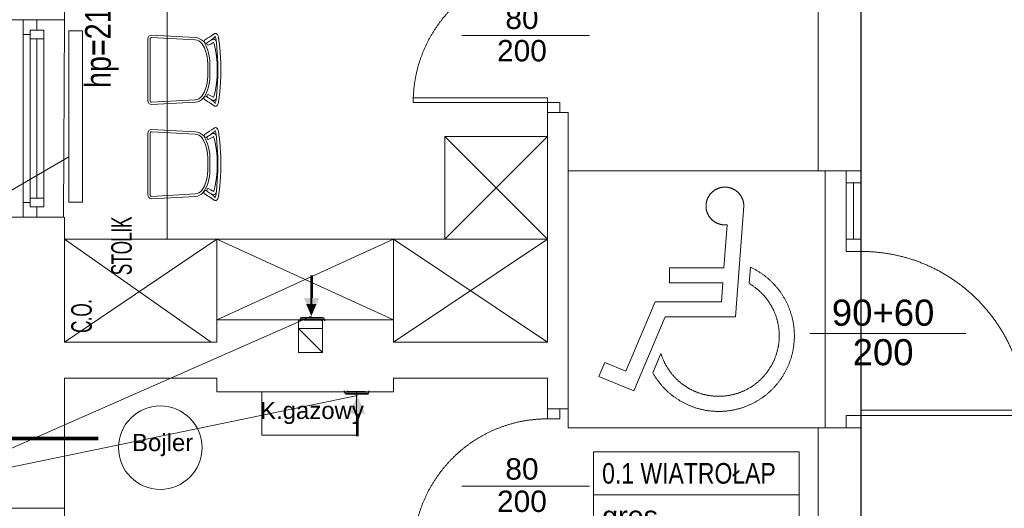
# Model space of a CAD drawing. Header units: millimetres. Extents: x -55054 to 44305, y -132338 to 49528.
# Tile 20 of 72: x 27592 to 33338, y -79354 to -76502. Entities that reach past the tile are written whole.
import ezdxf
from ezdxf import colors
from ezdxf.entities.mleader import LeaderData, LeaderLine
from ezdxf.enums import TextEntityAlignment as Align
from ezdxf.math import Vec2, Vec3

# ---------------------------------------------------------------- set-up
doc = ezdxf.new("R2010")
doc.units = ezdxf.units.MM
doc.header["$LTSCALE"] = 100
doc.linetypes.add('HYDRANT', pattern=[3200, 3000, 0, -200])
doc.linetypes.add('Kosów OSP 27-03-2026_xref$0$DASHED', pattern=[0.75, 0.5, -0.25])
for name, color, linetype, lineweight in [('.WK_WODA_OPIS', 7, 'Continuous', 13), ('.XREF', 251, 'Continuous', 5), ('FLUID-W.WC1.2', 7, 'Continuous', 30), ('IS Woda', 7, 'Continuous', 0), ('Kosów OSP 27-03-2026_xref$0$A-wentyl', 8, 'Continuous', 5), ('Kosów OSP 27-03-2026_xref$0$A_drzwi', 8, 'Continuous', 5), ('Kosów OSP 27-03-2026_xref$0$A_hatch', 8, 'Continuous', 5), ('Kosów OSP 27-03-2026_xref$0$A_meble', 8, 'Continuous', 5), ('Kosów OSP 27-03-2026_xref$0$A_meble kuchnia lazienka', 8, 'Continuous', 5), ('Kosów OSP 27-03-2026_xref$0$A_okno', 8, 'Continuous', 5), ('Kosów OSP 27-03-2026_xref$0$A_opis pom', 8, 'Continuous', 5), ('Kosów OSP 27-03-2026_xref$0$A_opis stolarki', 8, 'Continuous', 5), ('Kosów OSP 27-03-2026_xref$0$A_SC_MUROWANA_DZIAŁOWA', 8, 'Continuous', 5), ('Kosów OSP 27-03-2026_xref$0$A_scianazew', 8, 'Continuous', 5), ('Kosów OSP 27-03-2026_xref$0$IS- GRZEJNIKI', 8, 'Continuous', 5), ('Kosów OSP 27-03-2026_xref$0$opisy 1', 8, 'Continuous', 5)]:
    doc.layers.add(name, color=color, linetype=linetype, lineweight=lineweight)
doc.styles.add('Kosów OSP 27-03-2026_xref$0$dar-styl', font='arial.ttf')
doc.styles.add('Kosów OSP 27-03-2026_xref$0$Standard', font='arial.ttf')
doc.styles.add('WYMIARY', font='romans.shx', dxfattribs={"width": 0.7})

# ---------------------------------------------------------------- blocks, each defined once
blk = doc.blocks.new('Kosów OSP 27-03-2026_xref$0$mw_niepelnosprawni_symbol_001')
at = {"color": 0, "linetype": 'Kosów OSP 27-03-2026_xref$0$DASHED', "lineweight": 0, "ltscale": 25}
for p, q in [((-75, 75), (-75, -75)), ((75, 75), (-75, 75)), ((75, -75), (75, 75)), ((-22.61, -10.31), (-27.54, 54.43)), ((-15.94, 18.36), (-17.86, 43.48)), ((-30.71, 9.14), (-31.43, 18.7)), ((15.76, 18.36), (-15.94, 18.36)), ((15.76, 18.36), (15.76, 9.54)), ((15.76, 9.54), (-15.27, 9.54)), ((-14.43, -1.49), (-15.27, 9.54)), ((24.24, -1.49), (-14.43, -1.49)), ((41.38, -41.96), (24.24, -1.49)), ((18.4, -10.31), (-22.61, -10.31)), ((36.68, -53.49), (18.4, -10.31)), ((25.58, -42.9), (20.83, -31.68)), ((53.59, -36.86), (41.38, -41.96)), ((57.03, -44.98), (53.59, -36.86)), ((57.03, -44.98), (36.68, -53.49)), ((-75, -75), (75, -75))]:
    blk.add_line(p, q, dxfattribs=at)
for centre, radius, start, end in [((-16.51, 54.43), 11.03, 262.9906, 180), ((-12.92, -21.34), 44.12, 114.81902, 330.75142), ((-12.92, -21.34), 35.29, 120.26809, 342.95907)]:
    blk.add_arc(centre, radius, start, end, dxfattribs=at)
blk = doc.blocks.new('*U192')
at = {"color": 0}
for p, q in [((0, -91.5), (-88, -91.5)), ((-88, -94.5), (-88, -91.5)), ((0, -94.5), (-88, -94.5)), ((0, -91.5), (0, -94.5))]:
    blk.add_line(p, q, dxfattribs=at)
for points in [[(8, -6.5), (8, 0), (0, 0), (0, -6.5)], [(8, -101), (8, -94.5), (0, -94.5), (0, -101)]]:
    blk.add_lwpolyline(points, close=True, dxfattribs=at)
at = {"color": 0, "linetype": 'Kosów OSP 27-03-2026_xref$0$DASHED', "ltscale": 15}
blk.add_arc((0, -94.5), 88, 90, 178.04636, dxfattribs=at)
at = {"layer": 'Kosów OSP 27-03-2026_xref$0$A_opis stolarki'}
blk.add_line((-56.09, -50.5), (27.54, -50.5), dxfattribs=at)
at = {"layer": 'Kosów OSP 27-03-2026_xref$0$A_opis stolarki', "ltscale": 0.5, "style": 'Kosów OSP 27-03-2026_xref$0$dar-styl', "text_generation_flag": 2}
blk.add_attdef('ODPORNOŚĆ_OGNIOWA', text='', height=15, rotation=270, dxfattribs=at).set_placement((52.16, -50.5), align=Align.TOP_CENTER)
at = {"layer": 'Kosów OSP 27-03-2026_xref$0$A_opis stolarki', "ltscale": 0.5, "style": 'Kosów OSP 27-03-2026_xref$0$dar-styl'}
blk.add_attdef('SYMBOL_DRZWI1', text='', height=14, dxfattribs=at).set_placement((-16.77, -50.5), align=Align.BOTTOM_CENTER)
blk.add_attdef('SYMBOL_DRZWI2', text='', height=14, dxfattribs=at).set_placement((-16.77, -53.5), align=Align.TOP_CENTER)
blk = doc.blocks.new('*U193')
at = {"color": 0}
for p, q in [((-28.55, -91.5), (-28.55, -94.5)), ((-28.55, -91.5), (59.45, -91.5)), ((-28.55, -94.5), (59.45, -94.5)), ((59.45, -94.5), (59.45, -91.5))]:
    blk.add_line(p, q, dxfattribs=at)
for points in [[(-36.55, -6.5), (-36.55, 0), (-28.55, 0), (-28.55, -6.5)], [(-36.55, -101), (-36.55, -94.5), (-28.55, -94.5), (-28.55, -101)]]:
    blk.add_lwpolyline(points, close=True, dxfattribs=at)
at = {"color": 0, "linetype": 'Kosów OSP 27-03-2026_xref$0$DASHED', "ltscale": 15}
blk.add_arc((-28.55, -94.5), 88, 1.9536, 90, dxfattribs=at)
at = {"layer": 'Kosów OSP 27-03-2026_xref$0$A_opis stolarki'}
blk.add_line((-56.09, -50.5), (27.54, -50.5), dxfattribs=at)
at = {"layer": 'Kosów OSP 27-03-2026_xref$0$A_opis stolarki', "ltscale": 0.5, "style": 'Kosów OSP 27-03-2026_xref$0$dar-styl', "text_generation_flag": 2}
blk.add_attdef('ODPORNOŚĆ_OGNIOWA', text='', height=15, rotation=270, dxfattribs=at).set_placement((27.36, -50.5), align=Align.TOP_CENTER)
at = {"layer": 'Kosów OSP 27-03-2026_xref$0$A_opis stolarki', "ltscale": 0.5, "style": 'Kosów OSP 27-03-2026_xref$0$dar-styl'}
blk.add_attdef('SYMBOL_DRZWI1', text='', height=14, dxfattribs=at).set_placement((-16.77, -50.5), align=Align.BOTTOM_CENTER)
blk.add_attdef('SYMBOL_DRZWI2', text='', height=14, dxfattribs=at).set_placement((-16.77, -53.5), align=Align.TOP_CENTER)
blk = doc.blocks.new('Kosów OSP 27-03-2026_xref$0$A_METKA POM.')
at = {"layer": 'Kosów OSP 27-03-2026_xref$0$A_opis pom'}
blk.add_lwpolyline([(0, 0), (120, 0), (120, -75), (0, -75)], close=True, dxfattribs=at)
for points in [[(0, -25), (120, -25)], [(0, -50), (120, -50)]]:
    blk.add_lwpolyline(points, dxfattribs=at)
at = {"layer": 'Kosów OSP 27-03-2026_xref$0$A_opis pom', "style": 'Kosów OSP 27-03-2026_xref$0$dar-styl'}
for tag, p in [('NAZWA_POM', (5, -6.5)), ('WYKOŃCZENIE', (5, -31.5)), ('POWIERZCHNIA', (5, -56.5))]:
    blk.add_attdef(tag, text='', height=12, dxfattribs=at).set_placement(p, align=Align.TOP_LEFT)
blk = doc.blocks.new('Kosów OSP 27-03-2026_xref$0$krzeslo')
at = {"layer": 'Kosów OSP 27-03-2026_xref$0$A_meble', "lineweight": 5}
for p, q in [((75148.11, 1589.28), (75147.69, 1588.56)), ((75148.75, 1589.76), (75148.11, 1589.28)), ((75149.51, 1589.93), (75148.75, 1589.76)), ((75173.64, 1588.6), (75149.51, 1589.93)), ((75180.3, 1588.27), (75181.3, 1588.89)), ((75181.3, 1588.89), (75182.58, 1589.72)), ((75182.58, 1589.72), (75184, 1590.65)), ((75183.46, 1588.16), (75184.55, 1588.98)), ((75184.12, 1590.74), (75184, 1590.65)), ((75184.12, 1590.74), (75184.37, 1590.82)), ((75184.25, 1589.37), (75184.46, 1589.15)), ((75184.65, 1590.89), (75184.37, 1590.82)), ((75184.46, 1589.15), (75184.55, 1588.99)), ((75184.55, 1588.99), (75184.67, 1588.68)), ((75184.65, 1590.89), (75184.95, 1590.8)), ((75184.95, 1590.8), (75185.24, 1590.7)), ((75185.24, 1590.7), (75185.66, 1590.31)), ((75185.66, 1590.31), (75185.94, 1589.83)), ((75185.94, 1589.83), (75186.15, 1589.29)), ((75186.15, 1589.29), (75186.32, 1588.67)), ((75147.69, 1588.56), (75147.54, 1587.72)), ((75147.54, 1587.72), (75147.54, 1554.06)), ((75148.72, 1587.72), (75148.78, 1588.06)), ((75148.72, 1554.06), (75148.72, 1587.72)), ((75148.78, 1588.06), (75148.95, 1588.34)), ((75148.95, 1588.34), (75149.2, 1588.54)), ((75149.2, 1588.54), (75149.51, 1588.6)), ((75149.51, 1588.6), (75173.58, 1587.28)), ((75173.58, 1587.28), (75174.58, 1587.11)), ((75174.81, 1588.41), (75173.64, 1588.6)), ((75174.58, 1587.11), (75175.53, 1586.73)), ((75175.93, 1587.99), (75174.81, 1588.41)), ((75175.53, 1586.73), (75176.39, 1586.15)), ((75176.95, 1587.33), (75175.93, 1587.99)), ((75176.39, 1586.15), (75177.14, 1585.4)), ((75177.85, 1586.48), (75176.95, 1587.33)), ((75177.14, 1585.4), (75177.76, 1584.51)), ((75177.76, 1584.51), (75178.53, 1582.98)), ((75178.64, 1585.46), (75177.85, 1586.48)), ((75178.45, 1587.01), (75180.3, 1588.27)), ((75179.48, 1583.79), (75178.64, 1585.46)), ((75180.22, 1582.05), (75179.48, 1583.79)), ((75180.17, 1585.95), (75179.71, 1585.57)), ((75180.68, 1586.28), (75180.28, 1586.03)), ((75180.65, 1584.38), (75181.41, 1584.72)), ((75180.68, 1586.28), (75180.75, 1586.33)), ((75180.75, 1586.33), (75181.37, 1586.66)), ((75181.37, 1586.66), (75182.12, 1587.07)), ((75181.41, 1584.72), (75182.06, 1585.07)), ((75181.91, 1586.96), (75182.26, 1587.24)), ((75182.06, 1585.07), (75182.82, 1585.49)), ((75182.12, 1587.07), (75183.1, 1587.62)), ((75182.26, 1587.24), (75183.46, 1588.16)), ((75182.82, 1585.49), (75183.53, 1585.9)), ((75183.1, 1587.62), (75183.63, 1587.72)), ((75183.3, 1586.02), (75183.46, 1585.97)), ((75183.46, 1585.97), (75183.5, 1585.93)), ((75183.5, 1585.93), (75183.59, 1585.81)), ((75183.59, 1585.81), (75183.71, 1585.53)), ((75183.9, 1587.64), (75183.63, 1587.72)), ((75183.71, 1585.53), (75183.85, 1585.15)), ((75183.85, 1585.15), (75184.61, 1581.81)), ((75183.9, 1587.64), (75184.17, 1587.56)), ((75184.17, 1587.56), (75184.59, 1587.22)), ((75184.59, 1587.22), (75184.93, 1586.76)), ((75184.67, 1588.68), (75184.78, 1588.28)), ((75184.78, 1588.28), (75185.11, 1585.67)), ((75184.93, 1586.76), (75184.99, 1586.62)), ((75185.11, 1585.67), (75185.41, 1582.95)), ((75186.32, 1588.67), (75186.67, 1585.9)), ((75186.67, 1585.9), (75186.97, 1583.14)), ((75178.53, 1582.98), (75179.16, 1581.37)), ((75179.16, 1581.37), (75179.67, 1579.71)), ((75179.67, 1579.71), (75180.04, 1578)), ((75180.04, 1578), (75180.28, 1576.26)), ((75180.8, 1580.23), (75180.22, 1582.05)), ((75181.22, 1578.35), (75180.8, 1580.23)), ((75181.47, 1576.44), (75181.22, 1578.35)), ((75184.61, 1581.81), (75185.19, 1578.26)), ((75185.19, 1578.26), (75185.53, 1574.61)), ((75185.41, 1582.95), (75185.64, 1580.19)), ((75185.64, 1580.19), (75185.82, 1577.4)), ((75186.97, 1583.14), (75187.21, 1580.34)), ((75187.21, 1580.34), (75187.39, 1577.5)), ((75180.28, 1576.26), (75180.37, 1574.51)), ((75180.37, 1574.51), (75180.37, 1567.27)), ((75181.55, 1574.51), (75181.47, 1576.44)), ((75181.55, 1567.27), (75181.55, 1574.51)), ((75185.53, 1574.61), (75185.62, 1570.89)), ((75185.82, 1577.4), (75185.92, 1574.59)), ((75185.92, 1574.59), (75185.96, 1571.77)), ((75187.39, 1577.5), (75187.5, 1574.64)), ((75187.5, 1574.64), (75187.53, 1571.78)), ((75180.37, 1567.27), (75180.28, 1565.51)), ((75181.47, 1565.34), (75181.55, 1567.27)), ((75185.19, 1563.51), (75185.53, 1567.17)), ((75185.53, 1567.17), (75185.62, 1570.89)), ((75185.82, 1564.37), (75185.92, 1567.18)), ((75185.92, 1567.18), (75185.96, 1570.01)), ((75185.96, 1571.77), (75185.96, 1570.01)), ((75187.5, 1567.13), (75187.53, 1570)), ((75187.53, 1571.78), (75187.53, 1570)), ((75179.67, 1562.07), (75179.16, 1560.4)), ((75180.04, 1563.77), (75179.67, 1562.07)), ((75180.28, 1565.51), (75180.04, 1563.77)), ((75180.8, 1561.55), (75181.22, 1563.42)), ((75181.22, 1563.42), (75181.47, 1565.34)), ((75184.61, 1559.97), (75185.19, 1563.51)), ((75185.64, 1561.58), (75185.82, 1564.37)), ((75187.21, 1561.44), (75187.39, 1564.27)), ((75187.39, 1564.27), (75187.5, 1567.13)), ((75177.14, 1556.38), (75176.39, 1555.62)), ((75177.76, 1557.27), (75177.14, 1556.38)), ((75178.53, 1558.8), (75177.76, 1557.27)), ((75179.48, 1557.98), (75178.25, 1555.39)), ((75179.16, 1560.4), (75178.53, 1558.8)), ((75179.48, 1557.98), (75180.22, 1559.73)), ((75180.22, 1559.73), (75180.8, 1561.55)), ((75180.65, 1557.39), (75181.41, 1557.06)), ((75181.41, 1557.06), (75182.06, 1556.71)), ((75182.06, 1556.71), (75182.82, 1556.29)), ((75183.71, 1556.24), (75183.85, 1556.62)), ((75183.85, 1556.62), (75184.61, 1559.97)), ((75185.11, 1556.11), (75185.41, 1558.83)), ((75185.41, 1558.83), (75185.64, 1561.58)), ((75186.67, 1555.87), (75186.97, 1558.63)), ((75186.97, 1558.63), (75187.21, 1561.44)), ((75147.54, 1554.06), (75147.69, 1553.21)), ((75147.69, 1553.21), (75148.11, 1552.49)), ((75148.11, 1552.49), (75148.75, 1552.01)), ((75148.78, 1553.72), (75148.72, 1554.06)), ((75148.75, 1552.01), (75149.51, 1551.84)), ((75148.95, 1553.43), (75148.78, 1553.72)), ((75149.2, 1553.24), (75148.95, 1553.43)), ((75149.51, 1553.17), (75149.2, 1553.24)), ((75173.58, 1554.5), (75149.51, 1553.17)), ((75149.51, 1551.84), (75173.64, 1553.17)), ((75174.58, 1554.66), (75173.58, 1554.5)), ((75173.64, 1553.17), (75174.81, 1553.36)), ((75175.53, 1555.04), (75174.58, 1554.66)), ((75174.81, 1553.36), (75175.93, 1553.79)), ((75176.39, 1555.62), (75175.53, 1555.04)), ((75175.93, 1553.79), (75176.95, 1554.44)), ((75176.95, 1554.44), (75178.25, 1555.39)), ((75178.64, 1554.63), (75180.3, 1553.51)), ((75180.17, 1555.82), (75179.74, 1556.2)), ((75180.68, 1555.49), (75180.28, 1555.74)), ((75180.3, 1553.51), (75181.3, 1552.88)), ((75180.68, 1555.49), (75180.75, 1555.45)), ((75180.75, 1555.45), (75181.37, 1555.12)), ((75181.3, 1552.88), (75182.58, 1552.05)), ((75181.37, 1555.12), (75182.12, 1554.7)), ((75181.91, 1554.82), (75182.26, 1554.54)), ((75182.12, 1554.7), (75183.1, 1554.15)), ((75182.26, 1554.54), (75183.46, 1553.61)), ((75182.58, 1552.05), (75184, 1551.12)), ((75182.82, 1556.29), (75183.53, 1555.88)), ((75183.1, 1554.15), (75183.63, 1554.05)), ((75183.3, 1555.75), (75183.46, 1555.81)), ((75183.46, 1555.81), (75183.5, 1555.84)), ((75183.46, 1553.61), (75184.55, 1552.79)), ((75183.5, 1555.84), (75183.59, 1555.97)), ((75183.59, 1555.97), (75183.71, 1556.24)), ((75183.9, 1554.13), (75183.63, 1554.05)), ((75183.9, 1554.13), (75184.17, 1554.22)), ((75184.12, 1551.03), (75184, 1551.12)), ((75184.12, 1551.03), (75184.37, 1550.95)), ((75184.17, 1554.22), (75184.59, 1554.55)), ((75184.25, 1552.41), (75184.46, 1552.62)), ((75184.65, 1550.89), (75184.37, 1550.95)), ((75184.46, 1552.62), (75184.55, 1552.78)), ((75184.55, 1552.78), (75184.67, 1553.1)), ((75184.59, 1554.55), (75184.93, 1555.01)), ((75184.65, 1550.89), (75184.98, 1550.98)), ((75184.67, 1553.1), (75184.78, 1553.49)), ((75184.78, 1553.49), (75185.11, 1556.11)), ((75184.93, 1555.01), (75184.99, 1555.16)), ((75185.24, 1551.08), (75184.98, 1550.98)), ((75185.24, 1551.08), (75185.66, 1551.47)), ((75185.66, 1551.47), (75185.94, 1551.95)), ((75185.94, 1551.95), (75186.15, 1552.49)), ((75186.15, 1552.49), (75186.32, 1553.11)), ((75186.32, 1553.11), (75186.67, 1555.87))]:
    blk.add_line(p, q, dxfattribs=at)
for points in [[(75178.45, 1587.01), (75178.28, 1586.07), (75178.87, 1585.39), (75179.71, 1585.57)], [(75180.28, 1586.03), (75179.86, 1585.43), (75180.03, 1584.69), (75180.65, 1584.38)], [(75180.65, 1557.39), (75180.03, 1557.08), (75179.86, 1556.35), (75180.28, 1555.74)], [(75179.74, 1556.2), (75178.9, 1556.27), (75178.38, 1555.53), (75178.64, 1554.63)]]:
    blk.add_lwpolyline(points, dxfattribs=at)
blk = doc.blocks.new('Kosów OSP 27-03-2026_xref$0$A$C69D56E1C')
at = {"linetype": 'Kosów OSP 27-03-2026_xref$0$DASHED', "ltscale": 50}
for points in [[(-1643.27, -468.46), (-1678.27, -468.46), (-1678.27, -583.46), (-1643.69, -583.46)], [(-1643.27, -753.46), (-1678.27, -753.46), (-1678.27, -868.46), (-1643.27, -868.46)]]:
    blk.add_lwpolyline(points, close=True, dxfattribs=at)
at = {"layer": 'Kosów OSP 27-03-2026_xref$0$A-wentyl'}
for p, q in [((-1506.53, -648.52), (-1506.53, -643.46)), ((-1492.53, -648.52), (-1492.53, -643.46))]:
    blk.add_line(p, q, dxfattribs=at)
at = {"layer": 'Kosów OSP 27-03-2026_xref$0$A-wentyl', "const_width": 1}
blk.add_lwpolyline([(-1499.14, -625.35), (-1499.14, -634.26)], dxfattribs=at)
at = {"layer": 'Kosów OSP 27-03-2026_xref$0$A-wentyl'}
blk.add_lwpolyline([(-1499.14, -634.26, 6, 0, 0), (-1499.14, -641.26, 0, 0, 0)], format="xyseb", dxfattribs=at)
at = {"layer": 'Kosów OSP 27-03-2026_xref$0$A_drzwi'}
for p, q in [((-1186.98, -596.46), (-1186.98, -563.54)), ((-1182.62, -563.54), (-1182.62, -596.46)), ((-1178.27, -596.46), (-1178.27, -578.54))]:
    blk.add_line(p, q, dxfattribs=at)
blk.add_lwpolyline([(-1186.98, -563.54), (-1186.98, -556.46), (-1178.27, -556.46), (-1178.27, -563.54)], close=True, dxfattribs=at)
at = {"layer": 'Kosów OSP 27-03-2026_xref$0$A_meble'}
blk.add_lwpolyline([(-1527.98, -685.45), (-1472.86, -685.45), (-1472.86, -710.73), (-1527.98, -710.73)], close=True, dxfattribs=at)
blk.add_circle((-1587.28, -718.06), 24.38, dxfattribs=at)
at = {"layer": 'Kosów OSP 27-03-2026_xref$0$A_meble kuchnia lazienka'}
for p, q in [((-1583.27, -192.46), (-1583.27, -596.46)), ((-1361.27, -536.46), (-1421.27, -536.46)), ((-1421.27, -596.46), (-1361.27, -536.46)), ((-1421.27, -536.46), (-1361.27, -596.46)), ((-1361.27, -596.46), (-1643.27, -596.46)), ((-1554.27, -596.46), (-1643.27, -656.46)), ((-1643.27, -596.46), (-1557.58, -656.46)), ((-1554.27, -656.46), (-1554.27, -596.46)), ((-1451.27, -596.46), (-1554.27, -643.46)), ((-1554.27, -596.46), (-1451.27, -643.46)), ((-1451.27, -643.46), (-1451.27, -596.46)), ((-1451.27, -596.46), (-1361.27, -656.46)), ((-1451.27, -656.46), (-1361.27, -596.46))]:
    blk.add_line(p, q, dxfattribs=at)
blk.add_lwpolyline([(-1421.27, -596.46), (-1421.27, -536.46)], dxfattribs=at)
at = {"layer": 'Kosów OSP 27-03-2026_xref$0$A_okno'}
for p, q in [((-1667.27, -476.96, 0), (-1667.27, -468.46, 0)), ((-1659.27, -468.46, 0), (-1659.27, -474.46, 0)), ((-1663.27, -474.46, 0), (-1655.27, -474.46, 0)), ((-1663.27, -479.46, 0), (-1663.27, -474.46, 0)), ((-1659.27, -474.46, 0), (-1663.27, -474.46, 0)), ((-1663.27, -474.46, 0), (-1663.27, -525.96, -0.02)), ((-1655.27, -525.96, -0.02), (-1655.27, -474.46, 0)), ((-1655.27, -474.46, 0), (-1655.27, -479.46, 0)), ((-1663.27, -476.96, 0), (-1667.27, -476.96, 0)), ((-1667.27, -525.96, -0.02), (-1667.27, -476.96, 0)), ((-1659.77, -479.46, 0), (-1663.27, -479.46, 0)), ((-1655.27, -479.46, 0), (-1663.27, -479.46, 0)), ((-1659.27, -479.46, 0), (-1659.27, -525.96, -0.02)), ((-1655.27, -479.46, 0), (-1658.77, -479.46, 0)), ((-1667.27, -583.46, -0.05), (-1667.27, -525.96, -0.02)), ((-1663.27, -525.96, -0.02), (-1663.27, -577.46, -0.04)), ((-1659.27, -525.96, -0.02), (-1659.27, -572.46, -0.04)), ((-1655.27, -577.46, -0.05), (-1655.27, -525.96, -0.02)), ((-1663.27, -572.46, -0.04), (-1655.27, -572.46, -0.04)), ((-1663.27, -574.96, -0.04), (-1667.27, -574.96, -0.04)), ((-1655.27, -577.46, -0.04), (-1663.27, -577.46, -0.04)), ((-1659.27, -583.46, -0.04), (-1659.27, -577.46, -0.04))]:
    blk.add_line(p, q, dxfattribs=at)
at = {"layer": 'Kosów OSP 27-03-2026_xref$0$A_okno', "linetype": 'Kosów OSP 27-03-2026_xref$0$DASHED', "ltscale": 15}
blk.add_line((-1178.27, -706.46), (-1178.26, -563.54), dxfattribs=at)
at = {"layer": 'Kosów OSP 27-03-2026_xref$0$A_opis pom'}
blk.add_lwpolyline([(-1640.66, -548.42), (-1687.88, -575.68), (-1755.83, -575.68)], dxfattribs=at)
at = {"layer": 'Kosów OSP 27-03-2026_xref$0$A_opis pom', "const_width": 2}
blk.add_lwpolyline([(-1951.7, -712.73), (-1623.54, -712.73)], dxfattribs=at)
at = {"layer": 'Kosów OSP 27-03-2026_xref$0$A_SC_MUROWANA_DZIAŁOWA'}
for p, q in [((-1361.27, -522.46), (-1349.27, -522.46)), ((-1178.27, -556.46), (-1203.27, -556.46)), ((-1506.53, -648.52), (-1506.53, -662.52)), ((-1492.53, -648.52), (-1506.53, -648.52)), ((-1506.53, -648.52), (-1492.53, -662.52)), ((-1492.53, -662.52), (-1492.53, -648.52)), ((-1506.53, -662.52), (-1492.53, -662.52)), ((-1554.27, -677.46), (-1554.27, -685.46)), ((-1451.27, -677.46), (-1451.27, -685.46)), ((-1451.27, -685.46), (-1554.27, -685.46)), ((-1178.27, -706.46), (-1203.27, -706.46))]:
    blk.add_line(p, q, dxfattribs=at)
for points in [[(-1178.27, -556.46), (-1178.27, -132.46), (-722.27, -132.46)], [(-1203.27, -556.46), (-1203.27, -402.46)], [(-1361.27, -656.46), (-1361.27, -522.46)], [(-1349.27, -695.46), (-1349.27, -522.46)], [(-1554.27, -643.46), (-1554.27, -656.46)], [(-1554.27, -643.46), (-1493.27, -643.46)], [(-1493.27, -643.46), (-1451.27, -643.46)], [(-1451.27, -643.46), (-1451.27, -656.46)], [(-1643.27, -656.46), (-1554.27, -656.46)], [(-1451.27, -656.46), (-1361.27, -656.46)], [(-1643.27, -677.46), (-1554.27, -677.46)], [(-1451.27, -677.46), (-1361.27, -677.46)], [(-1361.27, -695.46), (-1361.27, -677.46)], [(-1361.27, -695.46), (-1349.27, -695.46)], [(-1203.27, -805.46), (-1203.27, -706.46)], [(-1178.27, -965.46), (-1178.27, -706.46)]]:
    blk.add_lwpolyline(points, dxfattribs=at)
at = {"layer": 'Kosów OSP 27-03-2026_xref$0$A_scianazew'}
blk.add_line((-1643.27, -583.46), (-1643.27, -656.46), dxfattribs=at)
for points in [[(-1643.27, -402.46), (-1643.27, -468.46)], [(-1643.27, -677.46), (-1643.27, -753.46)]]:
    blk.add_lwpolyline(points, dxfattribs=at)
at = {"layer": 'Kosów OSP 27-03-2026_xref$0$IS- GRZEJNIKI'}
blk.add_lwpolyline([(-1640.66, -574.77), (-1632.66, -574.77), (-1632.66, -474.77), (-1640.66, -474.77)], close=True, dxfattribs=at)
at = {"layer": 'Kosów OSP 27-03-2026_xref$0$A_drzwi'}
for name, p, xscale, yscale, zscale, values in [('*U192', (-1361.27, -432.46), 0.8910781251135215, 0.8910781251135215, 0.8910781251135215, {'SYMBOL_DRZWI1': '80', 'SYMBOL_DRZWI2': '200'}), ('*U193', (-1147.17, -596.46), 1.089108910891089, 1.089108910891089, 1.089108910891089, {'SYMBOL_DRZWI1': '90+60', 'SYMBOL_DRZWI2': '200'}), ('*U192', (-1361.27, -695.46), 0.8910781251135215, 0.8910781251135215, 0.8910781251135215, {'SYMBOL_DRZWI1': '80', 'SYMBOL_DRZWI2': '200'})]:
    blk.add_blockref(name, p, dxfattribs=dict(at, xscale=xscale, yscale=yscale, zscale=zscale)).add_auto_attribs(values)
at = {"layer": 'Kosów OSP 27-03-2026_xref$0$A_hatch', "ltscale": 12, "xscale": -1}
blk.add_blockref('Kosów OSP 27-03-2026_xref$0$mw_niepelnosprawni_symbol_001', (-1274.27, -631.46), dxfattribs=at)
at = {"layer": 'Kosów OSP 27-03-2026_xref$0$A_meble', "color": 3, "linetype": 'Continuous', "xscale": -1.063360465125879, "yscale": 1.063360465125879, "zscale": 1.063360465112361, "rotation": 179.9999999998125}
for p in [(-81503.45, 1172.86), (-81503.45, 1117.86)]:
    blk.add_blockref('Kosów OSP 27-03-2026_xref$0$krzeslo', p, dxfattribs=at)
at = {"layer": 'Kosów OSP 27-03-2026_xref$0$A_opis pom'}
ref = blk.add_blockref('Kosów OSP 27-03-2026_xref$0$A_METKA POM.', (-1334.43, -720.55, -80), dxfattribs=dict(at, rotation=360))
ref.add_attrib('NAZWA_POM', '0.1 WIATROŁAP', dxfattribs={"height": 12, "style": 'Kosów OSP 27-03-2026_xref$0$dar-styl', "width": 0.8}).set_placement((-1329.43, -727.05, -80), align=Align.TOP_LEFT)
ref.add_attrib('WYKOŃCZENIE', 'gres', dxfattribs={"height": 12, "style": 'Kosów OSP 27-03-2026_xref$0$dar-styl'}).set_placement((-1329.43, -752.05, -80), align=Align.TOP_LEFT)
ref.add_attrib('POWIERZCHNIA', '8,72 m2', dxfattribs={"height": 12, "style": 'Kosów OSP 27-03-2026_xref$0$dar-styl'}).set_placement((-1329.43, -777.05, -80), align=Align.TOP_LEFT)
at = {"layer": 'Kosów OSP 27-03-2026_xref$0$A_opis pom', "insert": (-1631.18, -508.18), "char_height": 15, "width": 119.0753, "attachment_point": 1, "rotation": 90, "style": 'Kosów OSP 27-03-2026_xref$0$Standard'}
blk.add_mtext('{\\W0.8;hp=215}', dxfattribs=at)
at = {"layer": 'Kosów OSP 27-03-2026_xref$0$A_opis pom', "char_height": 10, "width": 119.0753, "attachment_point": 1, "style": 'Kosów OSP 27-03-2026_xref$0$Standard'}
for s, insert in [('K.gazowy', (-1529.05, -691.33, 0.09)), ('Bojler', (-1603.78, -710.06, 0.09))]:
    blk.add_mtext(s, dxfattribs=dict(at, insert=insert))
at = {"layer": 'Kosów OSP 27-03-2026_xref$0$opisy 1', "char_height": 12, "width": 175.6909, "attachment_point": 7, "rotation": 90.00003, "style": 'Kosów OSP 27-03-2026_xref$0$Standard'}
for s, insert in [('\\pt10;{\\W0.60000x;\\T0.95000;STOLIK}', (-1603.75, -617.44)), ('\\pt10;{\\W0.60000x;\\T0.95000;C.O.}', (-1627.1, -651.17))]:
    blk.add_mtext(s, dxfattribs=dict(at, insert=insert))
blk = doc.blocks.new('Kosów OSP 27-03-2026_xref')
at = {"layer": 'Kosów OSP 27-03-2026_xref$0$A_meble kuchnia lazienka'}
blk.add_blockref('Kosów OSP 27-03-2026_xref$0$A$C69D56E1C', (6868.75, -3360.99), dxfattribs=at)
blk = doc.blocks.new('_None')

msp = doc.modelspace()

# ---------------------------------------------------------------- linework, layer by layer
at = {"layer": 'FLUID-W.WC1.2', "color": 30, "linetype": 'Continuous', "const_width": 15, "elevation": -807.5}
for points in [[(29295.2, -77993), (29295.2, -78126.6)], [(29562.6, -78934.2), (29562.6, -78800.6)]]:
    msp.add_lwpolyline(points, dxfattribs=at)
at = {"layer": 'FLUID-W.WC1.2', "color": 30, "linetype": 'Continuous', "elevation": -141.5}
for points in [[(29231.9, -78242.1), (29226.2, -78253.6)], [(29370.6, -78253.6), (29226.2, -78253.6)], [(29370.6, -78253.6), (29226.2, -78253.6)], [(29226.2, -78253.6), (29226.2, -78253.6)], [(29370.6, -78253.6), (29226.2, -78253.6)], [(29226.2, -78253.6), (29226.2, -78259.4)], [(29226.2, -78253.6), (29226.2, -78253.6)], [(29370.6, -78253.6), (29226.2, -78253.6)], [(29370.6, -78253.6), (29226.2, -78253.6)], [(29370.6, -78253.6), (29226.2, -78253.6)], [(29226.2, -78253.6), (29226.2, -78259.4)], [(29370.6, -78253.6), (29226.2, -78253.6)], [(29226.2, -78253.6), (29226.2, -78253.6)], [(29364.9, -78242.1), (29231.9, -78242.1)], [(29237.7, -78242.1), (29359.1, -78242.1)], [(29249.3, -78253.6), (29353.3, -78253.6)], [(29249.3, -78253.6), (29353.3, -78253.6)], [(29249.3, -78253.6), (29353.3, -78253.6)], [(29353.3, -78253.6), (29249.3, -78253.6)], [(29353.3, -78253.6), (29353.3, -78259.4)], [(29353.3, -78253.6), (29353.3, -78253.6)], [(29353.3, -78253.6), (29353.3, -78259.4)], [(29359.1, -78253.6), (29353.3, -78253.6)], [(29364.9, -78242.1), (29359.1, -78242.1)], [(29364.9, -78242.1), (29370.6, -78253.6)], [(29370.6, -78253.6), (29370.6, -78253.6)], [(29370.6, -78253.6), (29370.6, -78259.4)], [(29370.6, -78253.6), (29370.6, -78253.6)], [(29370.6, -78253.6), (29370.6, -78259.4)], [(29370.6, -78253.6), (29370.6, -78253.6)], [(29487.2, -78673.6), (29487.2, -78667.8)], [(29487.2, -78673.6), (29487.2, -78667.8)], [(29504.5, -78673.6), (29504.5, -78667.8)], [(29504.5, -78673.6), (29504.5, -78667.8)], [(29631.6, -78673.6), (29631.6, -78667.8)], [(29631.6, -78673.6), (29631.6, -78667.8)], [(29487.2, -78673.6), (29631.6, -78673.6)], [(29487.2, -78673.6), (29631.6, -78673.6)], [(29493, -78685.2), (29487.2, -78673.6)], [(29487.2, -78673.6), (29487.2, -78673.6)], [(29487.2, -78673.6), (29631.6, -78673.6)], [(29487.2, -78673.6), (29487.2, -78673.6)], [(29487.2, -78673.6), (29631.6, -78673.6)], [(29487.2, -78673.6), (29631.6, -78673.6)], [(29487.2, -78673.6), (29631.6, -78673.6)], [(29487.2, -78673.6), (29631.6, -78673.6)], [(29487.2, -78673.6), (29487.2, -78673.6)], [(29493, -78685.2), (29625.9, -78685.2)], [(29493, -78685.2), (29498.7, -78685.2)], [(29498.7, -78673.6), (29504.5, -78673.6)], [(29620.1, -78685.2), (29498.7, -78685.2)], [(29608.5, -78673.6), (29504.5, -78673.6)], [(29608.5, -78673.6), (29504.5, -78673.6)], [(29504.5, -78673.6), (29504.5, -78673.6)], [(29608.5, -78673.6), (29504.5, -78673.6)], [(29504.5, -78673.6), (29608.5, -78673.6)], [(29625.9, -78685.2), (29631.6, -78673.6)], [(29631.6, -78673.6), (29631.6, -78673.6)], [(29631.6, -78673.6), (29631.6, -78673.6)], [(29631.6, -78673.6), (29631.6, -78673.6)]]:
    msp.add_lwpolyline(points, dxfattribs=at)
at = {"layer": 'FLUID-W.WC1.2', "color": 30, "linetype": 'Continuous', "elevation": -807.5}
msp.add_lwpolyline([(29562.6, -78800.6, 90, 0, 0), (29562.6, -78695.6, 0, 0, 0)], format="xyseb", dxfattribs=at)
at = {"layer": 'IS Woda', "color": 4, "linetype": 'HYDRANT', "lineweight": 30, "ltscale": 0.05, "elevation": -141.5}
msp.add_lwpolyline([(34445.8, -80248.5), (32502.4, -80248.5), (32502.4, -74530), (32228.1, -74530)], dxfattribs=at)

# ---------------------------------------------------------------- block references
at = {"layer": '.XREF', "xscale": 10, "yscale": 10, "zscale": 10}
msp.add_blockref('Kosów OSP 27-03-2026_xref', (-24402.4, -38209.1, -141.5), dxfattribs=at)

# ---------------------------------------------------------------- next in the draw order: leaders
at = {"layer": '.WK_WODA_OPIS'}
ml = msp.add_multileader_mtext('Standard', dxfattribs=at)
ml.set_content('\\W0.5;Kratka wentylacji grawitacyjnej', color=256, style='WYMIARY')
ml.set_leader_properties(linetype='ByLayer', lineweight=-1)
ml.set_arrow_properties(name='NONE')
ml.build(insert=Vec2(0, 0))
ml.multileader.update_dxf_attribs({"text_left_attachment_type": 6, "text_right_attachment_type": 6, "dogleg_length": 86.4, "arrow_head_size": 40})
ctx = ml.context
ctx.base_point, ctx.char_height, ctx.arrow_head_size, ctx.landing_gap_size, ctx.plane_origin = Vec3(25564.4, -79211.9, 524.5), 120, 40, 10, Vec3(-52145559.9, -7088894.3, 524.5)
ctx.left_attachment, ctx.right_attachment = 6, 6
notes = []
notes.append((ctx, [(0, (1, 1, 0), (27067.9, -79211.9, 524.5), (-1, 0), 86.4, [(0, [(29293.8, -78231.6, 524.5)], 0, [])])]))
ctx.mtext.insert, ctx.mtext.line_spacing_style = Vec3(25574.4, -79051.9, 524.5), 2
ctx.mtext.has_bg_fill, ctx.mtext.bg_color, ctx.mtext.bg_scale_factor, ctx.mtext.bg_transparency, ctx.mtext.use_window_bg_color = 1, -1027028792, 1.5, 0, 1
for ctx, leaders in notes:
    for number, flags, end, landing, length, lines in leaders:
        leader = LeaderData()
        leader.index, (leader.has_last_leader_line, leader.has_dogleg_vector, leader.attachment_direction) = number, flags
        leader.last_leader_point, leader.dogleg_vector, leader.dogleg_length = Vec3(end), Vec3(landing), length
        for number, points, colour, breaks in lines:
            line = LeaderLine()
            line.index, line.vertices, line.color, line.breaks = number, Vec3.list(points), colors.encode_raw_color(colour), breaks
            leader.lines.append(line)
        ctx.leaders.append(leader)

# ---------------------------------------------------------------- next in the draw order: linework, layer by layer
msp.add_line((27067.9, -79211.9, 524.5), (29562.6, -78695.6, -807.5), dxfattribs=at)
at = {"layer": 'FLUID-W.WC1.2', "color": 30, "linetype": 'Continuous', "elevation": -807.5}
msp.add_lwpolyline([(29295.2, -78126.6, 90, 0, 0), (29295.2, -78231.6, 0, 0, 0)], format="xyseb", dxfattribs=at)

doc.saveas('drawing.dxf')
